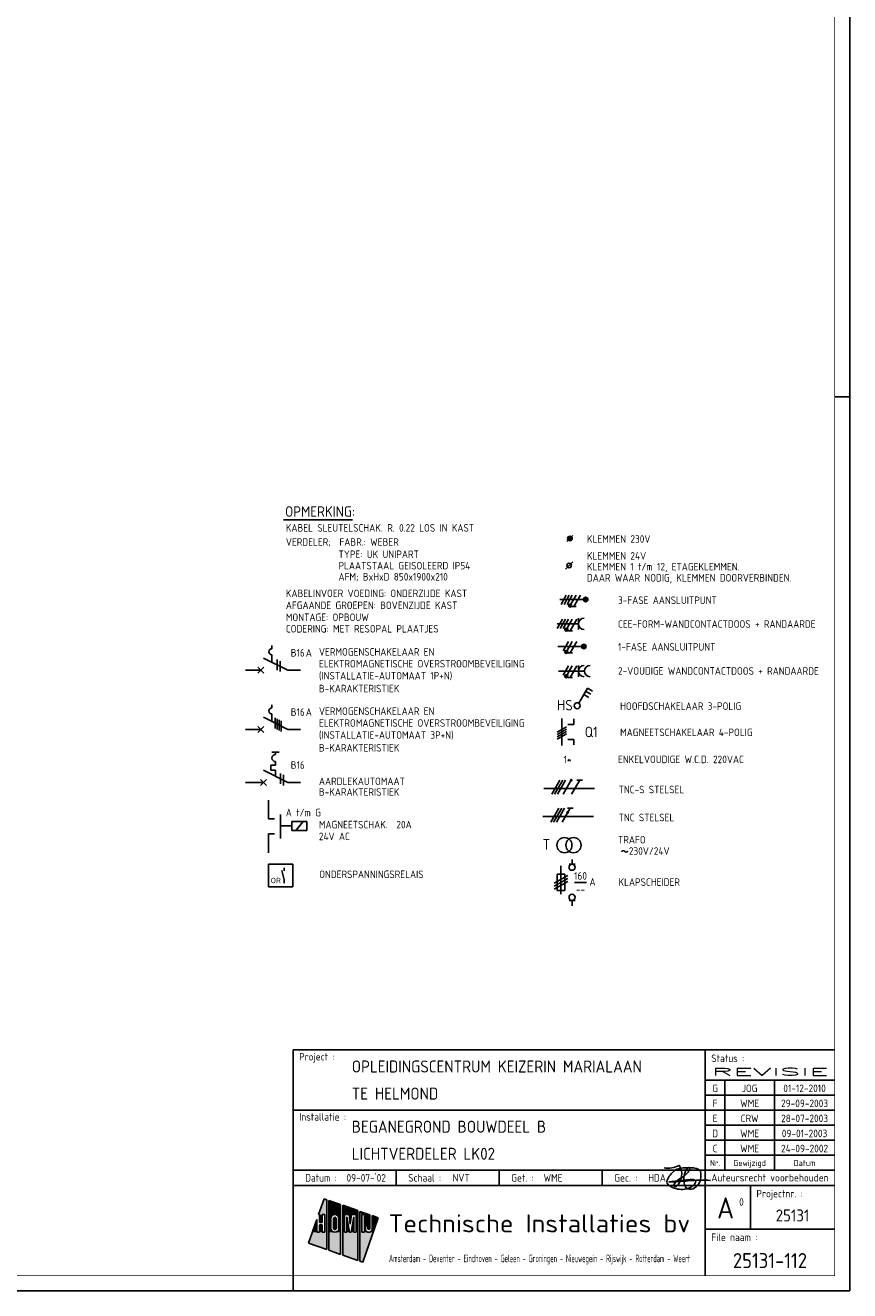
# Model space of a CAD drawing. Header units: millimetres. Extents: x 882 to 2071, y -2 to 839.
# Tile 6 of 8: x 1797 to 2071, y -2 to 418. Entities that reach past the tile are written whole.
import ezdxf
from ezdxf.enums import TextEntityAlignment as Align

# ---------------------------------------------------------------- set-up
doc = ezdxf.new("R2010")
doc.units = ezdxf.units.MM
doc.linetypes.add('HIDDEN', pattern=[9.525, 6.35, -3.175])
doc.layers.get('0').update_dxf_attribs({"linetype": 'CONTINUOUS'})
for name, color, linetype in [('02-61-50-lijn050', 90, 'CONTINUOUS'), ('1', 7, 'CONTINUOUS'), ('40', 1, 'CONTINUOUS'), ('41', 2, 'CONTINUOUS'), ('70', 1, 'CONTINUOUS'), ('71', 2, 'CONTINUOUS'), ('EL$2B---_KADER', 4, 'CONTINUOUS'), ('LIJN025', 10, 'CONTINUOUS'), ('LIJN035', 50, 'CONTINUOUS'), ('LIJN050', 90, 'CONTINUOUS'), ('TEKST18', 210, 'CONTINUOUS'), ('TEKST25', 10, 'CONTINUOUS'), ('TEKST35', 50, 'CONTINUOUS'), ('TEKST50', 90, 'CONTINUOUS'), ('TEKST70', 130, 'CONTINUOUS')]:
    doc.layers.add(name, color=color, linetype=linetype)
doc.styles.add('5_0', font='iso.shx')
doc.styles.add('HELV', font='ISO.SHX')
doc.styles.add('ISO', font='ISO.SHX')
doc.styles.add('NEN', font='iso.shx')
doc.styles.add('ROMAND', font='romand')

# ---------------------------------------------------------------- blocks, each defined once
blk = doc.blocks.new('A0')
at = {"layer": 'LIJN025'}
for p, q in [((1184, 297), (1189, 297)), ((1141, 80), (1141, 5)), ((1141, 70), (1184, 70)), ((1147.5, 70), (1147.5, 40)), ((1164, 70), (1164, 40)), ((1141, 65), (1184, 65)), ((1004, 60), (1141, 60)), ((1141, 60), (1184, 60)), ((1141, 55), (1184, 55)), ((1141, 50), (1184, 50)), ((1141, 45), (1184, 45)), ((1004, 40), (1184, 40)), ((1038.25, 35), (1038.25, 40)), ((1072.5, 35), (1072.5, 40)), ((1106.75, 35), (1106.75, 40)), ((1004, 35), (1184, 35)), ((1156, 35), (1156, 20.5)), ((1014.28, 30.55), (1012.44, 25.28)), ((1015.23, 30.22), (1014.28, 30.55)), ((1015.23, 13.64), (1015.23, 30.22)), ((1019.81, 28.62), (1015.85, 30)), ((1015.85, 30), (1015.85, 13.42)), ((1012.44, 25.28), (1012.78, 25.28)), ((1012.78, 25.28), (1012.78, 22.62)), ((1013.68, 25.28), (1014.58, 25.28)), ((1013.68, 22.62), (1013.68, 25.28)), ((1014.58, 25.28), (1014.58, 19.41)), ((1017.35, 25.18), (1017.88, 25.28)), ((1017.88, 25.28), (1018.41, 25.18)), ((1019.81, 12.03), (1019.81, 28.62)), ((1025.53, 26.61), (1020.49, 28.38)), ((1020.49, 28.38), (1020.49, 11.8)), ((1021.1, 19.41), (1021.1, 25.28)), ((1021.1, 25.28), (1022.62, 25.28)), ((1022.62, 25.28), (1023, 22.14)), ((1023, 22.14), (1023.38, 25.28)), ((1023.38, 25.28), (1024.92, 25.28)), ((1024.92, 25.28), (1024.92, 19.41)), ((1025.53, 10.03), (1025.53, 26.61)), ((1029.46, 25.24), (1026.21, 26.37)), ((1026.21, 26.37), (1026.21, 9.79)), ((1026.81, 19.41), (1026.81, 25.28)), ((1026.81, 25.28), (1027.69, 25.28)), ((1027.69, 25.28), (1027.69, 19.41)), ((1029.46, 20.62), (1029.46, 25.24)), ((1011.88, 23.67), (1009.11, 15.78)), ((1011.88, 19.41), (1011.88, 23.67)), ((1012.78, 22.62), (1013.68, 22.62)), ((1013.68, 21.86), (1012.78, 21.86)), ((1012.78, 21.86), (1012.78, 19.41)), ((1013.68, 19.41), (1013.68, 21.86)), ((1016.51, 23.91), (1016.61, 24.43)), ((1016.51, 20.8), (1016.51, 23.91)), ((1016.61, 24.43), (1016.9, 24.86)), ((1016.9, 24.86), (1017.35, 25.18)), ((1017.39, 23.89), (1017.46, 24.14)), ((1017.39, 20.81), (1017.39, 23.89)), ((1017.46, 24.14), (1017.63, 24.32)), ((1017.63, 24.32), (1017.89, 24.39)), ((1017.89, 24.39), (1018.13, 24.32)), ((1018.13, 24.32), (1018.31, 24.14)), ((1018.31, 24.14), (1018.38, 23.89)), ((1018.38, 23.89), (1018.38, 20.81)), ((1018.41, 25.18), (1018.85, 24.88)), ((1018.85, 24.88), (1019.14, 24.45)), ((1019.14, 24.45), (1019.25, 23.91)), ((1019.25, 23.91), (1019.25, 20.8)), ((1022.72, 19.41), (1021.87, 24.56)), ((1021.87, 24.56), (1021.87, 19.41)), ((1024.15, 24.56), (1023.29, 19.41)), ((1024.15, 19.41), (1024.15, 24.56)), ((1027.14, 9.47), (1032.31, 24.24)), ((1028.02, 20.61), (1028.02, 21.54)), ((1028.02, 21.54), (1028.88, 21.54)), ((1028.88, 21.54), (1028.88, 20.62)), ((1032.31, 24.24), (1030.31, 24.94)), ((1030.31, 24.94), (1030.31, 20.61)), ((1012.78, 19.41), (1011.88, 19.41)), ((1014.58, 19.41), (1013.68, 19.41)), ((1016.61, 20.28), (1016.51, 20.8)), ((1016.91, 19.82), (1016.61, 20.28)), ((1017.37, 19.52), (1016.91, 19.82)), ((1017.91, 19.41), (1017.37, 19.52)), ((1017.45, 20.57), (1017.39, 20.81)), ((1017.64, 20.38), (1017.45, 20.57)), ((1017.89, 20.32), (1017.64, 20.38)), ((1018.14, 20.38), (1017.89, 20.32)), ((1018.43, 19.53), (1017.91, 19.41)), ((1018.32, 20.56), (1018.14, 20.38)), ((1018.38, 20.81), (1018.32, 20.56)), ((1018.86, 19.83), (1018.43, 19.53)), ((1019.15, 20.26), (1018.86, 19.83)), ((1019.25, 20.8), (1019.15, 20.26)), ((1021.87, 19.41), (1021.1, 19.41)), ((1023.29, 19.41), (1022.72, 19.41)), ((1024.92, 19.41), (1024.15, 19.41)), ((1027.69, 19.41), (1026.81, 19.41)), ((1028.09, 20.16), (1028.02, 20.61)), ((1028.34, 19.76), (1028.09, 20.16)), ((1028.7, 19.5), (1028.34, 19.76)), ((1029.16, 19.41), (1028.7, 19.5)), ((1028.88, 20.62), (1028.97, 20.41)), ((1028.97, 20.41), (1029.17, 20.33)), ((1029.61, 19.5), (1029.16, 19.41)), ((1029.17, 20.33), (1029.37, 20.41)), ((1029.37, 20.41), (1029.46, 20.62)), ((1029.99, 19.77), (1029.61, 19.5)), ((1030.24, 20.17), (1029.99, 19.77)), ((1030.31, 20.61), (1030.24, 20.17)), ((1141, 20.5), (1184, 20.5)), ((1009.11, 15.78), (1015.23, 13.64)), ((1015.85, 13.42), (1019.81, 12.03)), ((1020.49, 11.8), (1025.53, 10.03)), ((1026.21, 9.79), (1027.14, 9.47)), ((1004, 0), (1004, 5))]:
    blk.add_line(p, q, dxfattribs=at)
blk.add_lwpolyline([(1189, 841), (1189, 0), (0, 0), (0, 841)], close=True, dxfattribs=at)
for points in [[(1012.44, 25.28), (1014.28, 30.55), (1015.23, 25.28), (1015.23, 30.22)], [(1015.85, 25.28), (1015.85, 30), (1019.81, 25.28), (1019.81, 28.62)], [(1012.78, 22.62), (1012.78, 25.28), (1013.68, 22.62), (1013.68, 25.28)], [(1014.58, 19.41), (1014.58, 25.28), (1015.23, 19.41), (1015.23, 25.28)], [(1015.85, 23.91), (1015.85, 25.28), (1016.51, 23.91), (1016.61, 24.43)], [(1016.61, 24.43), (1015.85, 25.28), (1016.9, 24.86), (1015.85, 25.28)], [(1016.9, 24.86), (1015.85, 25.28), (1017.35, 25.18), (1015.85, 25.28)], [(1017.35, 25.18), (1015.85, 25.28), (1017.88, 25.28), (1015.85, 25.28)], [(1018.41, 25.18), (1017.88, 25.28), (1018.41, 25.18), (1019.81, 25.28)], [(1018.85, 24.88), (1018.41, 25.18), (1018.85, 24.88), (1019.81, 25.28)], [(1019.14, 24.45), (1018.85, 24.88), (1019.14, 24.45), (1019.81, 25.28)], [(1019.25, 23.91), (1019.14, 24.45), (1019.81, 23.91), (1019.81, 25.28)], [(1020.49, 25.28), (1020.49, 28.38), (1025.53, 25.28), (1025.53, 26.61)], [(1020.49, 19.41), (1020.49, 25.28), (1021.1, 19.41), (1021.1, 25.28)], [(1023, 22.14), (1022.62, 25.28), (1023, 22.14), (1023.38, 25.28)], [(1024.92, 19.41), (1024.92, 25.28), (1025.53, 19.41), (1025.53, 25.28)], [(1026.21, 19.41), (1026.21, 26.37), (1026.81, 19.41), (1026.81, 25.28)], [(1026.81, 25.28), (1026.21, 26.37), (1027.69, 25.28), (1026.21, 26.37)], [(1027.69, 25.28), (1026.21, 26.37), (1029.46, 25.24), (1026.21, 26.37)], [(1027.69, 25.24), (1027.69, 25.28), (1029.46, 25.24)], [(1027.69, 21.54), (1027.69, 25.24), (1029.46, 21.54), (1029.46, 25.24)], [(1010.39, 19.41), (1011.88, 23.67), (1011.88, 19.41), (1011.88, 23.67)], [(1012.78, 19.41), (1012.78, 21.86), (1013.68, 19.41), (1013.68, 21.86)], [(1015.85, 20.8), (1015.85, 23.91), (1016.51, 20.8), (1016.51, 23.91)], [(1017.39, 23.89), (1017.46, 24.14), (1018.38, 23.89), (1018.31, 24.14)], [(1017.39, 20.81), (1017.39, 23.89), (1018.38, 20.81), (1018.38, 23.89)], [(1017.46, 24.14), (1017.63, 24.32), (1018.31, 24.14), (1018.13, 24.32)], [(1017.63, 24.32), (1017.89, 24.39), (1018.13, 24.32), (1017.89, 24.39)], [(1019.25, 20.8), (1019.25, 23.91), (1019.81, 20.8), (1019.81, 23.91)], [(1021.87, 19.41), (1021.87, 24.56), (1022.72, 19.41), (1021.87, 24.56)], [(1023.29, 19.41), (1024.15, 24.56), (1024.15, 19.41), (1024.15, 24.56)], [(1027.69, 19.41), (1027.69, 21.54), (1028.02, 20.61), (1028.02, 21.54)], [(1028.02, 20.61), (1028.02, 21.54), (1028.09, 20.16), (1028.02, 20.61)], [(1028.88, 20.62), (1028.88, 21.54), (1028.97, 20.41), (1028.88, 21.54)], [(1028.97, 20.41), (1028.88, 21.54), (1029.17, 20.33), (1028.88, 21.54)], [(1029.17, 20.33), (1028.88, 21.54), (1029.37, 20.41), (1028.88, 21.54)], [(1029.37, 20.41), (1028.88, 21.54), (1029.46, 20.62), (1028.88, 21.54)], [(1029.46, 20.62), (1028.88, 21.54), (1029.46, 20.62), (1029.46, 21.54)], [(1030.31, 20.61), (1030.31, 24.94), (1031.04, 20.61), (1032.31, 24.24)], [(1009.11, 15.78), (1010.39, 19.41), (1015.23, 13.64), (1015.23, 19.41)], [(1015.85, 19.41), (1015.85, 20.8), (1015.85, 19.41), (1016.51, 20.8)], [(1015.85, 19.41), (1016.51, 20.8), (1015.85, 19.41), (1016.61, 20.28)], [(1015.85, 19.41), (1016.61, 20.28), (1015.85, 19.41), (1016.91, 19.82)], [(1015.85, 19.41), (1016.91, 19.82), (1015.85, 19.41), (1017.37, 19.52)], [(1015.85, 19.41), (1017.37, 19.52), (1015.85, 19.41), (1017.91, 19.41)], [(1015.85, 13.42), (1015.85, 19.41), (1019.81, 12.03), (1019.81, 19.41)], [(1017.45, 20.57), (1017.39, 20.81), (1018.32, 20.56), (1018.38, 20.81)], [(1017.64, 20.38), (1017.45, 20.57), (1018.14, 20.38), (1018.32, 20.56)], [(1017.89, 20.32), (1017.64, 20.38), (1017.89, 20.32), (1018.14, 20.38)], [(1017.91, 19.41), (1018.43, 19.53), (1017.91, 19.41), (1019.81, 19.41)], [(1018.43, 19.53), (1018.86, 19.83), (1018.43, 19.53), (1019.81, 19.41)], [(1018.86, 19.83), (1019.15, 20.26), (1018.86, 19.83), (1019.81, 19.41)], [(1019.81, 19.41), (1019.15, 20.26), (1019.81, 20.8), (1019.25, 20.8)], [(1020.49, 11.8), (1020.49, 19.41), (1025.53, 10.03), (1025.53, 19.41)], [(1026.21, 9.79), (1026.21, 19.41), (1027.14, 9.47), (1030.62, 19.41)], [(1027.69, 19.41), (1028.02, 20.61), (1027.69, 19.41), (1028.09, 20.16)], [(1027.69, 19.41), (1028.09, 20.16), (1027.69, 19.41), (1028.34, 19.76)], [(1027.69, 19.41), (1028.34, 19.76), (1027.69, 19.41), (1028.7, 19.5)], [(1027.69, 19.41), (1028.7, 19.5), (1027.69, 19.41), (1029.16, 19.41)], [(1029.16, 19.41), (1030.62, 19.41), (1029.61, 19.5), (1030.62, 19.41)], [(1030.62, 19.41), (1029.61, 19.5), (1030.62, 19.41), (1029.99, 19.77)], [(1030.62, 19.41), (1029.99, 19.77), (1031.04, 20.61), (1030.24, 20.17)], [(1030.24, 20.17), (1030.31, 20.61), (1030.24, 20.17), (1031.04, 20.61)]]:
    blk.add_solid(points, dxfattribs=at)
at = {"layer": 'LIJN050'}
for p, q in [((1184, 80), (1004, 80)), ((1004, 80), (1004, 5))]:
    blk.add_line(p, q, dxfattribs=at)
at = {"layer": 'LIJN050', "const_width": 0.2}
blk.add_lwpolyline([(1184, 836), (25, 836), (25, 5), (1184, 5)], close=True, dxfattribs=at)
at = {"layer": 'TEKST18', "style": 'ISO'}
for s, p in [('Nr.', (1144.25, 41.43)), ('Gewijzigd', (1155.75, 41.43)), ('Datum', (1174, 41.43))]:
    blk.add_text(s, height=2, dxfattribs=at).set_placement(p, align=Align.CENTER)
at = {"layer": 'TEKST18', "style": 'ISO', "width": 0.67468}
blk.add_text('Amsterdam - Deventer - Eindhoven - Geleen - Groningen - Nieuwegein - Rijswijk - Rotterdam - Weert', height=2.5, dxfattribs=at).set_placement((1035.88, 9.47), (1136, 9.47), align=Align.FIT)
at = {"layer": 'TEKST25', "style": 'ISO'}
for s, p in [('Project :', (1006, 76.5)), ('Status :', (1143, 76)), ('Installatie :', (1006, 56.5)), ('Datum :', (1008, 36.25)), ('Schaal :', (1042.25, 36.25)), ('Get. :', (1076.5, 36.25)), ('Gec. :', (1110.75, 36.25)), ('Projectnr. :', (1158, 31)), ('File naam :', (1143, 16.5))]:
    blk.add_text(s, height=2.5, dxfattribs=at).set_placement(p)
at = {"layer": 'TEKST25', "style": 'ISO', "width": 1.015814}
blk.add_text('Auteursrecht voorbehouden', height=2.5, dxfattribs=at).set_placement((1143, 36.3), (1182, 36.3), align=Align.FIT)
at = {"layer": 'TEKST25', "style": 'ROMAND', "width": 2.899115}
blk.add_attdef('STATUS', text='', height=2.5, dxfattribs=at).set_placement((1143, 71.5), (1182, 71.5), align=Align.FIT)
at = {"layer": 'TEKST25', "style": 'ISO'}
for tag, p in [('E', (1144.25, 66)), ('NAAM-E', (1155.75, 66)), ('DATUM-E', (1174, 66)), ('D', (1144.25, 61)), ('NAAM-D', (1155.75, 61)), ('DATUM-D', (1174, 61)), ('C', (1144.25, 56)), ('NAAM-C', (1155.75, 56)), ('DATUM-C', (1174, 56)), ('B', (1144.25, 51)), ('NAAM-B', (1155.75, 51)), ('DATUM-B', (1174, 51)), ('A', (1144.25, 46)), ('NAAM-A', (1155.75, 46)), ('DATUM-A', (1174, 46))]:
    blk.add_attdef(tag, text='', height=2.5, dxfattribs=at).set_placement(p, align=Align.CENTER)
for tag, p in [('DATUM', (1021.75, 36.25)), ('SCHAAL', (1057, 36.25)), ('GETEKEND', (1087.25, 36.25)), ('GECONTOL.', (1122, 36.25)), ('FORMAAT', (1152.25, 28.25))]:
    blk.add_attdef(tag, p, '', height=2.5, dxfattribs=at)
at = {"layer": 'TEKST35', "style": 'ISO'}
for tag, p in [('PROJECT', (1023.5, 72.5)), ('PLAATS', (1023.5, 63.5)), ('INSTALLATIE-REGEL1', (1023.5, 52.5)), ('INSTALLATIE-REGEL2', (1023.5, 43.5))]:
    blk.add_attdef(tag, p, '', height=4, dxfattribs=at)
blk.add_attdef('PROJ.NR.', text='', height=4, dxfattribs=at).set_placement((1170, 23), align=Align.CENTER)
at = {"layer": 'TEKST50', "style": 'HELV', "width": 1.169753}
blk.add_text('Technische Installaties bv', height=6, dxfattribs=at).set_placement((1035.72, 19.36), (1135.99, 19.36), align=Align.FIT)
at = {"layer": 'TEKST50', "style": 'ISO'}
blk.add_attdef('FILE-NAAM', text='', height=5, dxfattribs=at).set_placement((1162.5, 7.5), align=Align.CENTER)
at = {"layer": 'TEKST70', "style": 'HELV'}
blk.add_text('A', height=7, dxfattribs=at).set_placement((1147.75, 24), align=Align.CENTER)
blk = doc.blocks.new('PRHDAA4')
at = {"layer": '02-61-50-lijn050', "color": 50, "linetype": 'ByBlock', "flags": 128}
blk.add_lwpolyline([(1.04, 2.03, 0.043806), (-6.39, 1.89, -0.031193), (-12.8, 1.6), (-7.61, 2.16, 0.003454), (-5.1, 2.36, -0.231177), (-3.95, 1.92, -0.175519), (-3.92, 1.42, -0.153375), (-4.6, 0.4, -0.056813), (-5.76, -0.34, -0.100205), (-8.11, -0.94, -0.16296), (-12.67, 0.33, -0.379529), (-13.36, 2.09, -0.14016), (-11.01, 5.21, -0.143334), (-9.14, 6.05, -0.06258), (-4.67, 6.18, -0.12688), (-2.65, 5.49, -0.169413), (-2.32, 4.96, -0.095564), (-2.27, 2.38, -0.080055), (-2.63, 1.34, -0.126486), (-4.26, -0.44, -0.214891), (-6.48, -0.78, -0.203106), (-7.05, -0.45, -0.121177), (-7.75, 1.16, -0.121604), (-7.51, 4.45, -0.010614), (-7.31, 5.13, -0.021915), (-7.04, 5.72, -0.15615), (-6.41, 6.24, -0.050224), (-6.16, 6.3, -0.295436), (-5.97, 6.21, -0.250173), (-5.94, 5.68, -0.167384), (-8.57, 2.94, 0.121525), (-11.08, 0.82, 0.14194), (-11.19, 0.5, 0.153562), (-11.18, 0.3, 0.520832), (-10.31, 0.11, 0.362036), (-9.35, 7.05, -0.145439), (-14.41, 6.19)], format="xyb", dxfattribs=at)
blk = doc.blocks.new('T1146')
at = {"layer": '71'}
for p, q in [((-4, 0), (-4, -8)), ((0, -1.5), (-2, -1.5)), ((0, -6.5), (-2, -6.5))]:
    blk.add_line(p, q, dxfattribs=at)
blk = doc.blocks.new('RWS023', base_point=(227, 181))
at = {"layer": '40', "style": 'NEN'}
blk.add_text('~', height=5, dxfattribs=at).set_placement((223.5, 179.5))
blk = doc.blocks.new('KLAPSCHRENVOOI')
at = {"layer": '1', "color": 2}
for p, q in [((-19.2, 4.66), (-19.2, -4.84)), ((-16.5, 5.16), (-14.5, 5.16)), ((-20.45, 1.91), (-17.95, 1.91)), ((-20.45, -3.59), (-20.45, 1.91)), ((-17.95, 1.91), (-17.95, -3.59)), ((-17.95, -3.59), (-20.45, -3.59)), ((-14.5, -6.84), (-16.5, -6.84))]:
    blk.add_line(p, q, dxfattribs=at)
at = {"layer": '1', "color": 1}
for p, q in [((-16.95, 1.46), (-21.45, -1.14)), ((-16.95, 0.46), (-21.45, -2.14)), ((-16.95, -0.54), (-21.45, -3.14))]:
    blk.add_line(p, q, dxfattribs=at)
at = {"layer": '70'}
blk.add_line((-14.69, -0.96), (-10.69, -0.96), dxfattribs=at)
at = {"layer": '71'}
for centre in [(-15.5, 4.16), (-15.5, -5.84)]:
    blk.add_circle(centre, 1, dxfattribs=at)
at = {"layer": 'LIJN035'}
for p, q in [((-15.5, 5.16), (-15.5, 6.76)), ((-15.5, -6.84), (-15.5, -8.69))]:
    blk.add_line(p, q, dxfattribs=at)
at = {"layer": '40', "style": 'NEN'}
for s, p in [('160', (-12.69, 0.04)), ('--', (-12.69, -4.46))]:
    blk.add_text(s, height=2.5, dxfattribs=at).set_placement(p, align=Align.CENTER)
blk.add_text('A', height=2.5, dxfattribs=at).set_placement((-9.69, -1.96))
at = {"layer": 'TEKST25', "style": 'ISO'}
blk.add_text('KLAPSCHEIDER', height=2.5, dxfattribs=at).set_placement((-0.06, -2.04))
blk = doc.blocks.new('AARDEOPM')
at = {"color": 10}
for p, q in [((-22.02, -10.34), (-19.32, -5.65)), ((-21.08, -10.34), (-18.38, -5.65)), ((-20.15, -10.34), (-17.44, -5.65)), ((-18.27, -10.34), (-15.57, -5.65)), ((-15.46, -10.34), (-12.75, -5.65)), ((-13.69, -5.65), (-11.82, -5.65)), ((-22.35, -19.64), (-19.64, -14.95)), ((-21.41, -19.64), (-18.7, -14.95)), ((-20.47, -19.64), (-17.77, -14.95)), ((-18.6, -19.64), (-15.89, -14.95)), ((-16.83, -14.95), (-14.95, -14.95))]:
    blk.add_line(p, q, dxfattribs=at)
at = {"color": 50}
for p, q in [((-24.69, -8.47), (-7.81, -8.47)), ((-25.01, -17.77), (-8.14, -17.77))]:
    blk.add_line(p, q, dxfattribs=at)
at = {"color": 10, "const_width": 0.469}
for points in [[(-15.77, -5.54, 1), (-15.36, -5.77, 1)], [(-16.91, -16.24, 1), (-16.5, -16.48, 1)]]:
    blk.add_lwpolyline(points, format="xyb", close=True, dxfattribs=at)
at = {"layer": 'TEKST25', "style": 'ISO'}
for s, p in [('TNC-S STELSEL', (0.19, -10)), ('TNC STELSEL', (0.19, -19.3))]:
    blk.add_text(s, height=2.5, dxfattribs=at).set_placement(p)

msp = doc.modelspace()

# ---------------------------------------------------------------- linework, layer by layer
at = {"layer": '1', "color": 1}
for p, q in [((1976.8, 228.71), (1975.05, 225.68)), ((1977.8, 228.71), (1976.05, 225.68)), ((1978.8, 228.71), (1977.05, 225.68)), ((1980.05, 228.71), (1978.32, 225.72)), ((1981.55, 228.71), (1979.36, 224.92)), ((1975.53, 220.71), (1973.78, 217.68)), ((1976.53, 220.71), (1974.78, 217.68)), ((1977.53, 220.71), (1975.78, 217.68)), ((1978.78, 220.71), (1977.05, 217.72)), ((1980.28, 220.71), (1978.09, 216.92)), ((1977.53, 213.31), (1975.78, 210.28)), ((1978.78, 213.31), (1977.05, 210.32)), ((1980.28, 213.31), (1978.09, 209.52)), ((1977.53, 205.21), (1975.78, 202.18)), ((1978.78, 205.21), (1977.05, 202.22)), ((1980.28, 205.21), (1978.09, 201.42))]:
    msp.add_line(p, q, dxfattribs=at)
at = {"layer": '1', "color": 2}
for p, q in [((1876.18, 207.84), (1884.22, 203.82)), ((1876.18, 188.14), (1884.22, 184.12)), ((1880.18, 176.61), (1880.18, 175.81)), ((1880.18, 173.41), (1880.18, 172.21)), ((1876.18, 170.54), (1884.22, 166.52)), ((1880.18, 172.21), (1878.58, 172.21)), ((1878.58, 172.21), (1878.58, 170.61)), ((1878.58, 170.61), (1880.18, 170.61)), ((1880.18, 170.61), (1880.18, 168.55))]:
    msp.add_line(p, q, dxfattribs=at)
at = {"layer": '1', "color": 1}
for centre in [(1978.08, 225.28), (1976.81, 217.28), (1976.81, 209.88), (1976.81, 201.78)]:
    msp.add_circle(centre, 0.5, dxfattribs=at)
at = {"layer": '1', "color": 2}
msp.add_arc((1880.18, 174.61), 1.2, 90, 270, dxfattribs=at)
at = {"layer": '40'}
msp.add_line((1979.01, 239.86), (1976.51, 237.36), dxfattribs=at)
at = {"layer": '40', "color": 2}
msp.add_circle((1977.76, 238.61), 0.75, dxfattribs=at)
at = {"layer": '70'}
for p, q in [((1977.01, 246.56), (1979.01, 248.56)), ((1980.14, 224.92), (1978.58, 224.92)), ((1978.87, 216.92), (1977.31, 216.92)), ((1880.68, 207.34), (1880.68, 203.84)), ((1881.68, 206.84), (1881.68, 203.34)), ((1978.87, 209.52), (1977.31, 209.52)), ((1978.87, 201.42), (1977.31, 201.42)), ((1880.05, 187.95), (1880.05, 184.45)), ((1880.7, 187.63), (1880.7, 184.13)), ((1881.34, 187.31), (1881.34, 183.81)), ((1881.99, 186.98), (1881.99, 183.48)), ((1973.78, 183.18), (1976.82, 184.93)), ((1976.82, 184.18), (1973.78, 182.43)), ((1973.78, 181.68), (1976.82, 183.43)), ((1973.78, 180.93), (1976.82, 182.68)), ((1881.76, 169.52), (1881.76, 166.02)), ((1882.76, 169.02), (1882.76, 165.52))]:
    msp.add_line(p, q, dxfattribs=at)
at = {"layer": '70', "const_width": 0.5}
for points in [[(1977.83, 225.28, 1), (1978.33, 225.28, 1)], [(1976.56, 217.28, 1), (1977.06, 217.28, 1)], [(1976.56, 209.88, 1), (1977.06, 209.88, 1)], [(1976.56, 201.78, 1), (1977.06, 201.78, 1)]]:
    msp.add_lwpolyline(points, format="xyb", close=True, dxfattribs=at)
at = {"layer": '71'}
for p, q in [((1973.74, 219.19), (1980.83, 219.19)), ((1980.83, 217.31), (1980.83, 221.06)), ((1878.97, 210.95), (1878.97, 211.95)), ((1878.97, 206.45), (1878.97, 208.95)), ((1974.23, 203.51), (1982.83, 203.51)), ((1980.83, 201.63), (1980.83, 205.38)), ((1980.93, 192.85), (1983.83, 197.87)), ((1983.83, 197.87), (1985.56, 196.87)), ((1982.58, 195.71), (1984.31, 194.71)), ((1983.21, 196.79), (1984.94, 195.79)), ((1878.97, 191.25), (1878.97, 192.25)), ((1878.97, 186.75), (1878.97, 189.25)), ((1975.3, 187.8), (1975.3, 178.8)), ((1979.3, 185.8), (1977.3, 185.8)), ((1979.3, 180.8), (1977.3, 180.8)), ((1875.18, 167.52), (1877.18, 165.52)), ((1875.18, 165.52), (1877.18, 167.52)), ((1890.56, 153.53), (1885.56, 153.53)), ((1885.56, 153.53), (1885.56, 150.53)), ((1890.56, 150.53), (1890.56, 153.53)), ((1885.56, 150.53), (1890.56, 150.53)), ((1885.9, 139.35), (1877.8, 139.35)), ((1877.8, 139.35), (1877.8, 131.85)), ((1885.9, 131.85), (1885.9, 139.35)), ((1882.98, 134.11), (1882.22, 137.21)), ((1877.8, 131.85), (1885.9, 131.85))]:
    msp.add_line(p, q, dxfattribs=at)
for centre, radius in [((1978.01, 247.56), 0.75), ((1978.01, 247.56), 0.5), ((1978.01, 247.56), 0.25), ((1983.23, 227.27), 0.75), ((1983.23, 227.27), 0.5), ((1983.23, 227.27), 0.25), ((1982.65, 211.69), 0.75), ((1982.65, 211.69), 0.5), ((1982.65, 211.69), 0.25), ((1980.42, 191.99), 1), ((1976.2, 145.65), 2.5), ((1979.2, 145.65), 2.5)]:
    msp.add_circle(centre, radius, dxfattribs=at)
for centre, radius in [((1982.7, 219.19), 1.88), ((1878.97, 209.95), 1), ((1982.7, 203.51), 1.88), ((1984.7, 203.51), 1.88), ((1878.97, 190.25), 1)]:
    msp.add_arc(centre, radius, 90, 270, dxfattribs=at)
at = {"layer": 'LIJN025', "linetype": 'Continuous'}
msp.add_line((1882.86, 253.77), (1905.74, 253.77), dxfattribs=at)
at = {"layer": 'LIJN025', "color": 2, "linetype": 'Continuous'}
for p, q in [((1874.26, 202.84), (1876.24, 204.82)), ((1874.26, 204.82), (1876.24, 202.84)), ((1874.26, 185.12), (1876.24, 183.14)), ((1874.26, 183.14), (1876.24, 185.12))]:
    msp.add_line(p, q, dxfattribs=at)
at = {"layer": 'LIJN025', "color": 2, "linetype": 'HIDDEN', "ltscale": 2.5}
msp.add_line((1885.56, 152.03), (1881.79, 152.03), dxfattribs=at)
at = {"layer": 'LIJN025', "color": 1, "linetype": 'Continuous'}
msp.add_line((1886.86, 150.53), (1889.37, 153.53), dxfattribs=at)
at = {"layer": 'LIJN035'}
for p, q in [((1982.73, 227.27), (1974.65, 227.27)), ((1982.15, 211.69), (1973.95, 211.69)), ((1875.25, 203.83), (1870.18, 203.83)), ((1884.22, 203.82), (1888.43, 203.82)), ((1979.3, 185.8), (1979.3, 187.6)), ((1875.25, 184.13), (1870.18, 184.13)), ((1884.22, 184.12), (1888.43, 184.12)), ((1979.3, 179), (1979.3, 180.8)), ((1876.2, 166.53), (1870.18, 166.53)), ((1884.22, 166.52), (1888.43, 166.52)), ((1877.79, 154.37), (1877.79, 160.66)), ((1877.79, 143.09), (1877.79, 149.37)), ((1882.98, 138.08), (1882.98, 137.1)), ((1882.98, 134.11), (1882.98, 132.98))]:
    msp.add_line(p, q, dxfattribs=at)
at = {"layer": 'LIJN050'}
msp.add_line((1878.98, 176.61), (1881.37, 176.61), dxfattribs=at)

# ---------------------------------------------------------------- block references
at = {"layer": '40'}
msp.add_blockref('RWS023', (1998.2, 142.45), dxfattribs=at)
at = {"layer": 'EL$2B---_KADER'}
msp.add_blockref('A0', (882, -2.4), dxfattribs=at).add_auto_attribs({'PROJECT': 'OPLEIDINGSCENTRUM KEIZERIN MARIALAAN', 'PLAATS': 'TE HELMOND', 'INSTALLATIE-REGEL1': 'BEGANEGROND BOUWDEEL B', 'INSTALLATIE-REGEL2': 'LICHTVERDELER LK02', 'PROJ.NR.': '25131', 'FILE-NAAM': '25131-112', 'DATUM': "09-07-'02", 'SCHAAL': 'NVT', 'GETEKEND': 'WME', 'GECONTOL.': 'HDA', 'STATUS': 'REVISIE', 'FORMAAT': '0', 'A': 'C', 'NAAM-A': 'WME', 'DATUM-A': '24-09-2002', 'B': 'D', 'NAAM-B': 'WME', 'DATUM-B': '09-01-2003', 'C': 'E', 'NAAM-C': 'CRW', 'DATUM-C': '28-07-2003', 'D': 'F', 'NAAM-D': 'WME', 'DATUM-D': '29-09-2003', 'E': 'G', 'NAAM-E': 'JOG', 'DATUM-E': '01-12-2010'})
at = {"layer": 'LIJN025', "color": 2, "linetype": 'Continuous', "rotation": 180}
msp.add_blockref('T1146', (1877.79, 147.87), dxfattribs=at)
at = {"layer": 'LIJN025'}
msp.add_blockref('KLAPSCHRENVOOI', (1994.22, 134.16), dxfattribs=at)
at = {"layer": 'LIJN035'}
for name, p in [('AARDEOPM', (1994, 172.9)), ('PRHDAA4', (2023.7, 32.2))]:
    msp.add_blockref(name, p, dxfattribs=at)

# ---------------------------------------------------------------- texts
at = {"layer": '40', "style": 'NEN'}
for s, height, p in [('B16', 2.5, (1885.22, 208.32)), ('A', 2.5, (1890.22, 208.32)), ('B16', 2.5, (1885.22, 188.62)), ('A', 2.5, (1890.22, 188.62)), ('B16', 2.5, (1885.22, 171.02)), ('230V/24V', 2.5, (1997.6, 142.45)), ('OR', 1.8, (1878.57, 133.01))]:
    msp.add_text(s, height=height, dxfattribs=at).set_placement(p)
at = {"layer": '41', "style": 'NEN'}
msp.add_text('T', height=3.5, dxfattribs=at).set_placement((1971.43, 144.16), align=Align.RIGHT)
at = {"layer": 'TEKST25'}
for s, style, p in [('KABEL SLEUTELSCHAK. R. 0.22 LOS IN KAST', 'ISO', (1883.59, 249.84)), ('KLEMMEN 230V', 'ISO', (1983.67, 246.14)), ('VERDELER;  FABR.: WEBER', 'ISO', (1883.59, 245.14)), ('TYPE: UK UNIPART', 'ISO', (1901.09, 241.08)), ('PLAATSTAAL GEISOLEERD IP54', 'ISO', (1901.09, 237.28)), ('KLEMMEN 24V', 'ISO', (1983.67, 240.54)), ('AFM; BxHxD 850x1900x210', 'ISO', (1901.09, 233.58)), ('KLEMMEN 1 t/m 12, ETAGEKLEMMEN.', 'ISO', (1983.67, 236.94)), ('DAAR WAAR NODIG, KLEMMEN DOORVERBINDEN. ', 'ISO', (1983.67, 233.24)), ('KABELINVOER VOEDING: ONDERZIJDE KAST', 'ISO', (1883.59, 228.07)), ('3-FASE AANSLUITPUNT', 'ISO', (1993.99, 225.8)), ('AFGAANDE GROEPEN: BOVENZIJDE KAST', 'ISO', (1883.59, 224.12)), ('CODERING: MET RESOPAL PLAATJES', 'ISO', (1883.59, 216.31)), ('MONTAGE: OPBOUW', 'ISO', (1883.59, 220.14)), ('CEE-FORM-WANDCONTACTDOOS + RANDAARDE', 'ISO', (1993.99, 217.9)), ('VERMOGENSCHAKELAAR EN ', 'ISO', (1894.59, 208.63)), ('1-FASE AANSLUITPUNT', 'ISO', (1993.99, 210.3)), ('ELEKTROMAGNETISCHE OVERSTROOMBEVEILIGING', 'ISO', (1894.59, 204.7)), ('(INSTALLATIE-AUTOMAAT 1P+N)', 'ISO', (1894.59, 200.7)), ('2-VOUDIGE WANDCONTACTDOOS + RANDAARDE', 'ISO', (1993.99, 202.3)), ('B-KARAKTERISTIEK', 'ISO', (1894.59, 196.45)), ('VERMOGENSCHAKELAAR EN ', 'ISO', (1894.59, 188.93)), ('HOOFDSCHAKELAAR 3-POLIG', 'ISO', (1994.69, 190.6)), ('ELEKTROMAGNETISCHE OVERSTROOMBEVEILIGING', 'ISO', (1894.59, 185)), ('(INSTALLATIE-AUTOMAAT 3P+N)', 'ISO', (1894.59, 181)), ('MAGNEETSCHAKELAAR 4-POLIG', 'ISO', (1994.69, 181.9)), ('B-KARAKTERISTIEK', 'ISO', (1894.59, 176.75)), ('1*', '5_0', (1975.87, 172.89)), ('ENKELVOUDIGE W.C.D. 220VAC', 'ISO', (1993.99, 172.9)), ('AARDLEKAUTOMAAT', 'ISO', (1894.59, 165.63)), ('B-KARAKTERISTIEK', 'ISO', (1894.59, 162.05)), ('A t/m G', 'ISO', (1883.57, 155.24)), ('MAGNEETSCHAK.  20A', 'ISO', (1894.57, 151.24)), ('24V AC', 'ISO', (1894.57, 147.31)), ('TRAFO', 'ISO', (1993.99, 146.2)), ('ONDERSPANNINGSRELAIS', 'ISO', (1894.67, 134.73))]:
    msp.add_text(s, height=2.5, dxfattribs=dict(at, style=style)).set_placement(p)
at = {"layer": 'TEKST35', "linetype": 'HIDDEN', "style": 'ISO'}
msp.add_text('OPMERKING:', height=3.5, dxfattribs=at).set_placement((1883.35, 254.77))
at = {"layer": 'TEKST35', "style": 'NEN'}
for s, p in [('HS', (1973.74, 190.43)), ('Q1', (1982.94, 181.53))]:
    msp.add_text(s, height=3.5, dxfattribs=at).set_placement(p)

doc.saveas('drawing.dxf')
